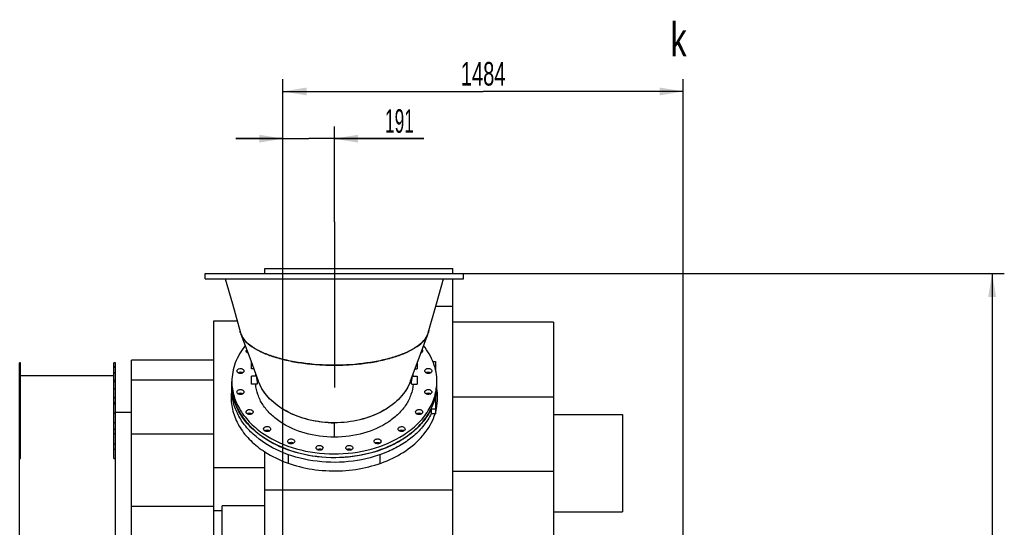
# Model space of a CAD drawing. Header units: millimetres. Extents: x 0 to 1189, y 0 to 841.
# Tile 224 of 226: x 948 to 1094, y 687 to 762. Entities that reach past the tile are written whole.
import ezdxf
from ezdxf.enums import TextEntityAlignment as Align

# ---------------------------------------------------------------- set-up
doc = ezdxf.new("R2010")
doc.units = ezdxf.units.MM
doc.header["$LTSCALE"] = 65.395
doc.linetypes.add('CENTER', pattern=[0.6, 0.375, -0.075, 0.075, -0.075])
doc.linetypes.add('PHANTOM', pattern=[0.8, 0.45, -0.05, 0.1, -0.05, 0.1, -0.05])
doc.layers.get('0').update_dxf_attribs({"linetype": 'CONTINUOUS'})
for name, color, linetype in [('1007_720800_27_ABL881', 7, 'CONTINUOUS'), ('1007_720800_27_P01_PBL889', 7, 'CONTINUOUS'), ('1007_720800_27_P02_PBL892', 7, 'CONTINUOUS'), ('1007_720800_27_P03_PBL893', 7, 'CONTINUOUS'), ('1007_720800_27_P04_PBL899', 7, 'CONTINUOUS'), ('32007_060000_TLKGS_KGS_V_ABL722', 7, 'CONTINUOUS'), ('32087_030000_TLKGS_V_ABL637', 7, 'CONTINUOUS'), ('32087_700000_TLKGS_V_ABL845', 7, 'CONTINUOUS'), ('A-54-30X25-N6000_PBL890', 7, 'CONTINUOUS'), ('A-54-30X25-N6000_PBL891', 7, 'CONTINUOUS'), ('A-54-30X25-N6000_PBL925', 7, 'CONTINUOUS'), ('A-54-30X25-N6000_PBL926', 7, 'CONTINUOUS'), ('DEFAULT_3', 7, 'PHANTOM'), ('DIN86044-800_PBL882', 7, 'CONTINUOUS'), ('links_3_VBL515', 7, 'CONTINUOUS')]:
    doc.layers.add(name, color=color, linetype=linetype)
doc.styles.get("Standard").update_dxf_attribs({"font": 'txt', "width": 0.6})
doc.dimstyles.new('DIMSTYLE_1', dxfattribs={"dimtxt": 3.5, "dimasz": 3.5, "dimexe": 1.8, "dimexo": 0, "dimgap": 0.875, "dimtad": 1, "dimdec": 0, "dimlfac": 25, "dimdsep": 46, "dimtxsty": 'STANDARD', "dimblk": '_FILLED', "dimblk1": '_FILLED', "dimblk2": '_FILLED', "dimcen": 0.09, "dimadec": 0, "dimazin": 0, "dimtp": 0.5, "dimtm": 0.5, "dimtfac": 1, "dimtdec": 0, "dimtofl": 0, "dimtmove": 0, "dimatfit": 3, "dimldrblk": '_FILLED', "dimfxl": 1, "dimtolj": 1, "dimarcsym": 0})
doc.dimstyles.new('DIMSTYLE_3', dxfattribs={"dimtxt": 3.5, "dimasz": 3.5, "dimexe": 1.8, "dimexo": 0, "dimgap": 0.875, "dimtad": 1, "dimdec": 0, "dimlfac": 25, "dimdsep": 46, "dimtxsty": 'STANDARD', "dimblk": '_FILLED', "dimblk1": '_FILLED', "dimblk2": '_FILLED', "dimcen": 0.09, "dimadec": 0, "dimazin": 0, "dimtp": 1.2, "dimtm": 1.2, "dimtfac": 1, "dimtdec": 0, "dimtofl": 0, "dimtmove": 0, "dimatfit": 3, "dimldrblk": '_FILLED', "dimfxl": 1, "dimtolj": 1, "dimarcsym": 0})
doc.dimstyles.new('DIMSTYLE_4', dxfattribs={"dimtxt": 3.5, "dimasz": 3.5, "dimexe": 1.8, "dimexo": 0, "dimgap": 0.875, "dimtad": 1, "dimdec": 0, "dimlfac": 25, "dimdsep": 46, "dimtxsty": 'STANDARD', "dimblk": '_FILLED', "dimblk1": '_FILLED', "dimblk2": '_FILLED', "dimcen": 0.09, "dimadec": 0, "dimazin": 0, "dimtp": 2, "dimtm": 2, "dimtfac": 1, "dimtdec": 0, "dimtofl": 0, "dimtmove": 0, "dimatfit": 3, "dimldrblk": '_FILLED', "dimfxl": 1, "dimtolj": 1, "dimarcsym": 0})

# ---------------------------------------------------------------- blocks, each defined once
blk = doc.blocks.new('_FILLED')
at = {"color": 0, "linetype": 'BYBLOCK'}
blk.add_solid([(0, 0), (-1, 0.167), (-1, -0.167)], dxfattribs=at)
blk = doc.blocks.new('*D0')
at = {"color": 2, "linetype": 'CONTINUOUS'}
for p, q in [((986.99, 664.64), (986.99, 746.15)), ((994.61, 732), (994.61, 746.15)), ((986.99, 744.35), (979.99, 744.35)), ((979.99, 744.35), (990.8, 744.35)), ((1007.87, 744.35), (990.8, 744.35)), ((994.61, 744.35), (1007.87, 744.35))]:
    blk.add_line(p, q, dxfattribs=at)
at = {"color": 2, "linetype": 'CONTINUOUS', "xscale": 3.5, "yscale": 3.5, "zscale": 3.5}
blk.add_blockref('_FILLED', (986.99, 744.35), dxfattribs=at)
at = {"color": 2, "linetype": 'CONTINUOUS', "xscale": 3.5, "yscale": 3.5, "zscale": 3.5, "rotation": 180}
blk.add_blockref('_FILLED', (994.61, 744.35), dxfattribs=at)
at = {"color": 2, "linetype": 'CONTINUOUS', "width": 0.547619}
blk.add_text('191', height=3.5, dxfattribs=at).set_placement((1002.12, 745.22))
blk = doc.blocks.new('*D7')
at = {"color": 2, "linetype": 'CONTINUOUS'}
for p, q in [((1013.77, 724.37), (1093.93, 724.37)), ((1092.13, 724.37), (1092.13, 628.97)), ((1092.13, 533.56), (1092.13, 628.97)), ((1032.79, 533.56), (1093.93, 533.56))]:
    blk.add_line(p, q, dxfattribs=at)
at = {"color": 2, "linetype": 'CONTINUOUS', "xscale": 3.5, "yscale": 3.5, "zscale": 3.5}
for p, rotation in [((1092.13, 724.37), 90), ((1092.13, 533.56), 270)]:
    blk.add_blockref('_FILLED', p, dxfattribs=dict(at, rotation=rotation))
at = {"color": 2, "linetype": 'CONTINUOUS', "width": 0.690476}
blk.add_text('4770', height=3.5, rotation=90, dxfattribs=at).set_placement((1091.26, 628.97), align=Align.CENTER)
blk = doc.blocks.new('*D8')
at = {"color": 2, "linetype": 'CONTINUOUS'}
for p, q in [((986.99, 682.44), (986.99, 753.15)), ((1046.34, 633.62), (1046.34, 753.15)), ((986.99, 751.35), (1016.67, 751.35)), ((1046.34, 751.35), (1016.67, 751.35))]:
    blk.add_line(p, q, dxfattribs=at)
at = {"color": 2, "linetype": 'CONTINUOUS', "xscale": 3.5, "yscale": 3.5, "zscale": 3.5, "rotation": 180}
blk.add_blockref('_FILLED', (986.99, 751.35), dxfattribs=at)
at = {"color": 2, "linetype": 'CONTINUOUS', "xscale": 3.5, "yscale": 3.5, "zscale": 3.5}
blk.add_blockref('_FILLED', (1046.34, 751.35), dxfattribs=at)
at = {"color": 2, "linetype": 'CONTINUOUS', "width": 0.636905}
blk.add_text('1484', height=3.5, dxfattribs=at).set_placement((1016.67, 752.22), align=Align.CENTER)
blk = doc.blocks.new('32087_727000_01_SIMPLE1_T1_X_PBL847', base_point=(1000.91, 696.92))
at = {"layer": '32087_727000_01_SIMPLE1_T1_X_PBL847', "color": 7, "linetype": 'CONTINUOUS'}
for p, q in [((984.31, 724.37), (984.31, 725.12)), ((984.31, 725.12), (1012.15, 725.12)), ((1012.15, 724.37), (1012.15, 725.12)), ((1012.15, 668.92), (1012.15, 723.57)), ((1009.63, 719.49), (1012.15, 719.49)), ((976.75, 670.72), (976.75, 717.36)), ((976.75, 717.36), (980.19, 717.36)), ((1027.11, 717.12), (1012.15, 717.12)), ((1027.11, 717.12), (1027.11, 668.72)), ((964.52, 672.02), (964.52, 711.51)), ((976.75, 711.51), (964.52, 711.51)), ((976.75, 708.54), (964.52, 708.54)), ((979.41, 707.12), (979.41, 707.11)), ((1027.11, 706), (1012.15, 706)), ((1027.11, 703.43), (1037.31, 703.43)), ((1037.31, 703.43), (1037.31, 689.03)), ((976.75, 700.56), (964.52, 700.56)), ((984.31, 677.22), (984.31, 697.91)), ((984.31, 697.91), (984.31, 697.91)), ((976.75, 695.6), (984.31, 695.6)), ((1027.11, 695), (1012.15, 695)), ((984.31, 692.29), (1012.15, 692.29)), ((976.75, 689.82), (964.52, 689.82)), ((976.75, 689.23), (977.99, 689.23)), ((977.99, 668.72), (977.99, 689.91)), ((984.31, 689.91), (977.99, 689.91)), ((1027.11, 689.03), (1037.31, 689.03)), ((984.31, 680.9), (1012.15, 680.9)), ((976.75, 679.34), (964.52, 679.34)), ((976.75, 679.62), (977.99, 679.62)), ((984.31, 677.22), (977.99, 677.22)), ((976.75, 674.51), (977.99, 674.51)), ((984.31, 675.12), (977.99, 675.12)), ((984.31, 668.92), (984.31, 675.12)), ((1027.11, 675.01), (1030.07, 675.01)), ((1030.07, 675.01), (1030.07, 669.68)), ((976.75, 674.12), (964.52, 674.12)), ((984.31, 674.06), (1012.15, 674.06)), ((976.75, 672.02), (974.98, 672.02)), ((976.75, 672.4), (977.99, 672.4)), ((1027.11, 672.08), (1030.07, 672.08)), ((977.3, 670.12), (977.99, 670.12)), ((978.07, 668.72), (978.07, 668.92)), ((978.07, 668.92), (1012.52, 668.92)), ((1027.11, 668.72), (978.07, 668.72)), ((983.29, 668.72), (983.29, 668.92)), ((999.81, 668.72), (999.81, 668.92)), ((1007.19, 668.72), (1007.19, 668.92)), ((1012.52, 668.72), (1012.52, 668.92)), ((1027.11, 669.68), (1030.07, 669.68))]:
    blk.add_line(p, q, dxfattribs=at)
at = {"layer": '32087_727000_01_SIMPLE1_T1_X_PBL847', "color": 9, "linetype": 'CONTINUOUS'}
for p, q in [((978.27, 668.72), (978.27, 668.92)), ((983.09, 668.72), (983.09, 668.92)), ((983.49, 668.72), (983.49, 668.92)), ((999.77, 668.72), (999.77, 668.92)), ((999.85, 668.72), (999.85, 668.92)), ((1006.99, 668.72), (1006.99, 668.92)), ((1007.59, 668.72), (1007.59, 668.92)), ((1012.32, 668.72), (1012.32, 668.92))]:
    blk.add_line(p, q, dxfattribs=at)
at = {"layer": '32087_727000_01_SIMPLE1_T1_X_PBL847', "color": 7, "linetype": 'CONTINUOUS'}
for centre, radius, start, end in [((987.02, 705.9), 7.71, 171.0003, 179.9792), ((987.05, 705.34), 7.73, 169.8604, 177.8974), ((1002.16, 705.33), 7.76, 1.7765, 11.58), ((1002.19, 705.9), 7.73, 0.0294, 10.5601)]:
    blk.add_arc(centre, radius, start, end, dxfattribs=at)
for points, knots in [([(979.31, 705.91), (979.31, 705.15), (979.55, 703.61), (980.56, 701.43), (982.18, 699.47), (983.56, 698.39), (984.31, 697.91)], [0, 0, 0, 0, 0.230096, 0.469508, 0.725082, 1, 1, 1, 1]), ([(1009.62, 703.79), (1009.67, 703.96), (1009.84, 704.66), (1009.91, 705.37), (1009.91, 705.91)], [0, 0, 0, 0, 0.252372, 1, 1, 1, 1]), ([(984.31, 697.91), (985.34, 697.25), (987.62, 696.15), (991.36, 695.21), (995.31, 694.98), (999.22, 695.46), (1002.83, 696.64), (1005.91, 698.43), (1008.26, 700.74), (1009.25, 702.62), (1009.55, 703.57)], [0, 0, 0, 0, 0.12562, 0.258917, 0.395982, 0.532233, 0.663228, 0.785493, 0.897395, 1, 1, 1, 1])]:
    blk.add_open_spline(points, degree=3, knots=knots, dxfattribs=at)
blk = doc.blocks.new('32087_727000_01_SIMPLE1_X_ABL846', base_point=(1000.91, 696.92))
at = {"layer": '32087_727000_01_SIMPLE1_T1_X_PBL847'}
blk.add_blockref('32087_727000_01_SIMPLE1_T1_X_PBL847', (1000.91, 696.92), dxfattribs=at)
blk = doc.blocks.new('32087_700000_TLKGS_V_ABL845', base_point=(1000.91, 696.92))
at = {"layer": '32087_727000_01_SIMPLE1_X_ABL846'}
blk.add_blockref('32087_727000_01_SIMPLE1_X_ABL846', (1000.91, 696.92), dxfattribs=at)
blk = doc.blocks.new('32087_030000_TLKGS_V_ABL637', base_point=(995.73, 644.3))
at = {"layer": '32087_700000_TLKGS_V_ABL845'}
blk.add_blockref('32087_700000_TLKGS_V_ABL845', (1000.91, 696.92), dxfattribs=at)
blk = doc.blocks.new('32007_725700_02_SIMPLE1_T1_X_PBL734', base_point=(956.23, 690.08))
at = {"layer": '32007_725700_02_SIMPLE1_T1_X_PBL734', "color": 7, "linetype": 'CONTINUOUS'}
for p, q in [((947.95, 669.04), (947.95, 711.12)), ((948.07, 711.12), (947.95, 711.12)), ((948.07, 696.91), (948.07, 711.12)), ((961.91, 696.91), (961.91, 711.12)), ((962.15, 711.12), (961.91, 711.12)), ((962.15, 669.04), (962.15, 711.12)), ((948.07, 710.41), (947.95, 710.41)), ((962.15, 710.41), (961.91, 710.41)), ((948.07, 708.31), (947.95, 708.31)), ((961.91, 709.2), (948.07, 709.2)), ((962.15, 708.31), (961.91, 708.31)), ((948.07, 704.97), (947.95, 704.97)), ((962.15, 704.97), (961.91, 704.97)), ((962.15, 703.82), (964.52, 703.82)), ((947.95, 700.62), (948.07, 700.62)), ((961.91, 700.62), (962.15, 700.62)), ((962.15, 674.42), (964.52, 674.42)), ((961.29, 669.04), (947.95, 669.04))]:
    blk.add_line(p, q, dxfattribs=at)
at = {"layer": '32007_725700_02_SIMPLE1_T1_X_PBL734', "color": 9, "linetype": 'CONTINUOUS'}
for p, q in [((947.95, 710.62), (948.07, 710.62)), ((947.95, 710.61), (948.07, 710.61)), ((947.95, 709.66), (948.07, 709.66)), ((947.95, 709.65), (948.07, 709.65)), ((961.91, 710.62), (962.15, 710.62)), ((961.91, 710.61), (962.15, 710.61)), ((961.91, 709.66), (962.15, 709.66)), ((961.91, 709.65), (962.15, 709.65)), ((947.95, 708.57), (948.07, 708.57)), ((961.91, 708.57), (962.15, 708.57)), ((947.95, 707.31), (948.07, 707.31)), ((947.95, 707.29), (948.07, 707.29)), ((961.91, 707.31), (962.15, 707.31)), ((961.91, 707.29), (962.15, 707.29)), ((947.95, 705.99), (948.07, 705.99)), ((947.95, 705.24), (948.07, 705.24)), ((961.91, 705.99), (962.15, 705.99)), ((961.91, 705.24), (962.15, 705.24)), ((947.95, 703.71), (948.07, 703.71)), ((947.95, 703.7), (948.07, 703.7)), ((961.91, 703.71), (962.15, 703.71)), ((961.91, 703.7), (962.15, 703.7)), ((947.95, 702.27), (948.07, 702.27)), ((961.91, 702.27), (962.15, 702.27)), ((947.95, 701.29), (948.07, 701.29)), ((961.91, 701.29), (962.15, 701.29)), ((947.95, 699.12), (948.07, 699.12)), ((947.95, 698.33), (948.07, 698.33)), ((961.91, 699.12), (962.15, 699.12)), ((961.91, 698.33), (962.15, 698.33)), ((947.95, 696.91), (948.07, 696.91)), ((961.91, 696.91), (962.15, 696.91))]:
    blk.add_line(p, q, dxfattribs=at)
blk = doc.blocks.new('32007_725700_02_SIMPLE1_T2_X_PBL888', base_point=(994.51, 704.42))
at = {"layer": '32007_725700_02_SIMPLE1_T2_X_PBL888', "color": 7, "linetype": 'CONTINUOUS'}
for p, q in [((1009.21, 711.33), (1009.61, 711.33)), ((1009.61, 711.33), (1009.61, 710.07)), ((979.41, 707.79), (979.41, 707.82)), ((979.41, 707.79), (979.41, 707.11)), ((1009.61, 706.13), (1009.61, 703.57)), ((1008.96, 704.25), (1008.96, 703.57)), ((1009.61, 704.25), (1008.96, 704.25)), ((1009.61, 703.57), (1008.96, 703.57)), ((987.81, 696.22), (987.81, 697.51)), ((1001.41, 696.22), (1001.41, 697.5))]:
    blk.add_line(p, q, dxfattribs=at)
for centre, radius, start, end in [((982, 712.12), 0.558, 113.0663, 120.2544), ((1007.23, 712.12), 0.559, 59.87, 66.9365), ((1004.52, 700.56), 0.538, 117.1775, 120.3147), ((988.27, 698.72), 0.538, 59.6853, 62.8225)]:
    blk.add_arc(centre, radius, start, end, dxfattribs=at)
for points, knots in [([(980.36, 709.63), (980.4, 709.66), (980.62, 709.74), (980.87, 709.72), (981.02, 709.63)], [0, 0, 0, 0, 0.246785, 1, 1, 1, 1]), ([(1008.21, 709.63), (1008.26, 709.66), (1008.47, 709.74), (1008.72, 709.72), (1008.87, 709.63)], [0, 0, 0, 0, 0.246698, 1, 1, 1, 1]), ([(1008.96, 704.25), (1008.66, 703.64), (1007.9, 702.45), (1006.38, 700.9), (1004.5, 699.55), (1001.56, 698.08), (997.35, 697), (992.1, 696.97), (987.13, 698.18), (983.57, 700.2), (981.44, 702.31), (980.29, 704.03), (979.57, 705.87), (979.41, 707.16), (979.41, 707.79)], [0, 0, 0, 0, 0.054568, 0.112506, 0.174091, 0.239145, 0.376918, 0.51913, 0.657259, 0.784098, 0.842346, 0.89718, 0.949333, 1, 1, 1, 1]), ([(1008.96, 703.57), (1008.66, 702.96), (1007.9, 701.77), (1006.38, 700.22), (1004.5, 698.88), (1001.56, 697.4), (997.35, 696.32), (992.1, 696.29), (987.13, 697.51), (983.57, 699.52), (981.44, 701.63), (980.29, 703.35), (979.57, 705.2), (979.41, 706.48), (979.41, 707.11)], [0, 0, 0, 0, 0.054568, 0.112506, 0.174091, 0.239145, 0.376918, 0.51913, 0.657259, 0.784098, 0.842346, 0.89718, 0.949333, 1, 1, 1, 1]), ([(980.36, 706.51), (980.4, 706.54), (980.61, 706.62), (980.87, 706.6), (981.02, 706.51)], [0, 0, 0, 0, 0.246698, 1, 1, 1, 1]), ([(1008.21, 706.51), (1008.26, 706.54), (1008.47, 706.62), (1008.72, 706.6), (1008.87, 706.51)], [0, 0, 0, 0, 0.246785, 1, 1, 1, 1]), ([(981.72, 703.54), (981.77, 703.57), (981.98, 703.66), (982.23, 703.63), (982.38, 703.55)], [0, 0, 0, 0, 0.246573, 1, 1, 1, 1]), ([(1006.84, 703.55), (1006.89, 703.57), (1007.1, 703.66), (1007.36, 703.63), (1007.51, 703.55)], [0, 0, 0, 0, 0.246607, 1, 1, 1, 1]), ([(984.31, 701.02), (984.36, 701.05), (984.57, 701.13), (984.83, 701.11), (984.97, 701.02)], [0, 0, 0, 0, 0.246758, 1, 1, 1, 1]), ([(1004.28, 701.04), (1004.42, 701.11), (1004.66, 701.13), (1004.87, 701.05), (1004.91, 701.02)], [0, 0, 0, 0, 0.754835, 1, 1, 1, 1]), ([(987.88, 699.19), (987.93, 699.22), (988.13, 699.3), (988.37, 699.28), (988.52, 699.2)], [0, 0, 0, 0, 0.245165, 1, 1, 1, 1]), ([(1000.68, 699.19), (1000.7, 699.2), (1000.75, 699.22), (1000.81, 699.24), (1000.85, 699.25)], [0, 0, 0, 0, 0.241624, 1, 1, 1, 1]), ([(1000.85, 699.25), (1000.9, 699.26), (1001.06, 699.29), (1001.24, 699.25), (1001.35, 699.19)], [0, 0, 0, 0, 0.257002, 1, 1, 1, 1]), ([(992.07, 698.22), (992.11, 698.24), (992.26, 698.31), (992.44, 698.32), (992.57, 698.29)], [0, 0, 0, 0, 0.239721, 1, 1, 1, 1]), ([(992.57, 698.29), (992.58, 698.29), (992.64, 698.27), (992.7, 698.25), (992.74, 698.22)], [0, 0, 0, 0, 0.258295, 1, 1, 1, 1]), ([(996.49, 698.22), (996.51, 698.24), (996.61, 698.29), (996.73, 698.31), (996.82, 698.31)], [0, 0, 0, 0, 0.238732, 1, 1, 1, 1]), ([(996.82, 698.31), (996.85, 698.31), (996.96, 698.3), (997.08, 698.27), (997.15, 698.22)], [0, 0, 0, 0, 0.260176, 1, 1, 1, 1])]:
    blk.add_open_spline(points, degree=3, knots=knots, dxfattribs=at)
blk = doc.blocks.new('32007_725700_02_SIMPLE1_X_ABL733', base_point=(978.78, 690.84))
at = {"layer": '32007_725700_02_SIMPLE1_T1_X_PBL734'}
blk.add_blockref('32007_725700_02_SIMPLE1_T1_X_PBL734', (956.23, 690.08), dxfattribs=at)
at = {"layer": '32007_725700_02_SIMPLE1_T2_X_PBL888'}
blk.add_blockref('32007_725700_02_SIMPLE1_T2_X_PBL888', (994.51, 704.42), dxfattribs=at)
blk = doc.blocks.new('32007_062000_TLKGS_KGS_TL_V_ABL732', base_point=(989.73, 663.27))
at = {"layer": '32007_725700_02_SIMPLE1_X_ABL733'}
blk.add_blockref('32007_725700_02_SIMPLE1_X_ABL733', (978.78, 690.84), dxfattribs=at)
blk = doc.blocks.new('32007_060000_TLKGS_KGS_V_ABL722', base_point=(988.03, 648.1))
at = {"layer": '32007_062000_TLKGS_KGS_TL_V_ABL732'}
blk.add_blockref('32007_062000_TLKGS_KGS_TL_V_ABL732', (989.73, 663.27), dxfattribs=at)
blk = doc.blocks.new('32087_000000_TLKGS_MARKETING_ABL636', base_point=(990.93, 631.28))
at = {"layer": '32007_060000_TLKGS_KGS_V_ABL722'}
blk.add_blockref('32007_060000_TLKGS_KGS_V_ABL722', (988.03, 648.1), dxfattribs=at)
at = {"layer": '32087_030000_TLKGS_V_ABL637'}
blk.add_blockref('32087_030000_TLKGS_V_ABL637', (995.73, 644.3), dxfattribs=at)
blk = doc.blocks.new('DIN86044-800_PBL882', base_point=(994.61, 723.97))
at = {"layer": 'DIN86044-800_PBL882', "color": 7, "linetype": 'CONTINUOUS'}
for p, q in [((975.45, 723.57), (975.45, 724.37)), ((975.45, 724.37), (1013.77, 724.37)), ((1013.77, 723.57), (1013.77, 724.37)), ((975.45, 723.57), (1013.77, 723.57))]:
    blk.add_line(p, q, dxfattribs=at)
blk = doc.blocks.new('1007_720800_27_P01_PBL889', base_point=(994.61, 705.38))
at = {"layer": '1007_720800_27_P01_PBL889', "color": 7, "linetype": 'CONTINUOUS'}
for p, q in [((979.41, 707.84), (979.41, 708.35)), ((1009.81, 707.84), (1009.81, 708.35))]:
    blk.add_line(p, q, dxfattribs=at)
blk.add_arc((1002.1, 707.85), 7.71, 347.1028, 359.9464, dxfattribs=at)
for points, knots in [([(981.39, 713.66), (980.78, 712.89), (980.02, 711.61), (979.5, 709.75), (979.41, 708.82), (979.41, 708.35)], [0, 0, 0, 0, 0.513586, 0.758748, 1, 1, 1, 1]), ([(981.53, 712.88), (981.53, 712.9), (981.54, 712.97), (981.57, 713.04), (981.61, 713.08)], [0, 0, 0, 0, 0.241164, 1, 1, 1, 1]), ([(981.81, 712.55), (981.73, 712.58), (981.6, 712.66), (981.53, 712.81), (981.53, 712.88)], [0, 0, 0, 0, 0.544307, 1, 1, 1, 1]), ([(1007.7, 712.88), (1007.7, 712.81), (1007.63, 712.66), (1007.49, 712.58), (1007.42, 712.55)], [0, 0, 0, 0, 0.455678, 1, 1, 1, 1]), ([(1009.81, 708.35), (1009.81, 708.82), (1009.73, 709.75), (1009.21, 711.61), (1008.45, 712.89), (1007.83, 713.66)], [0, 0, 0, 0, 0.241252, 0.486414, 1, 1, 1, 1]), ([(981.18, 709.8), (981.14, 709.71), (980.95, 709.56), (980.66, 709.53), (980.43, 709.58), (980.29, 709.66), (980.19, 709.78), (980.17, 709.87), (980.17, 709.91)], [0, 0, 0, 0, 0.235113, 0.515118, 0.654801, 0.783134, 0.89691, 1, 1, 1, 1]), ([(980.19, 710.03), (980.23, 710.12), (980.42, 710.27), (980.71, 710.3), (980.94, 710.24), (981.08, 710.16), (981.18, 710.05), (981.21, 709.96), (981.21, 709.91)], [0, 0, 0, 0, 0.235113, 0.515118, 0.654801, 0.783134, 0.89691, 1, 1, 1, 1]), ([(980.31, 709.66), (980.42, 709.74), (980.69, 709.81), (980.95, 709.74), (981.06, 709.66)], [0, 0, 0, 0, 0.49998, 1, 1, 1, 1]), ([(1008.02, 709.91), (1008.02, 709.96), (1008.05, 710.07), (1008.17, 710.19), (1008.34, 710.26), (1008.54, 710.29), (1008.74, 710.26), (1008.91, 710.19), (1009.03, 710.07), (1009.06, 709.96), (1009.06, 709.91)], [0, 0, 0, 0, 0.104733, 0.222328, 0.356015, 0.5, 0.643985, 0.777672, 0.895267, 1, 1, 1, 1]), ([(1009.06, 709.91), (1009.06, 709.86), (1009.03, 709.76), (1008.91, 709.64), (1008.74, 709.56), (1008.54, 709.54), (1008.34, 709.56), (1008.17, 709.64), (1008.05, 709.76), (1008.02, 709.86), (1008.02, 709.91)], [0, 0, 0, 0, 0.104733, 0.222328, 0.356015, 0.5, 0.643985, 0.777672, 0.895267, 1, 1, 1, 1]), ([(979.41, 708.35), (979.41, 707.62), (979.64, 706.11), (980.61, 703.99), (982.16, 702.06), (983.48, 701), (984.21, 700.52)], [0, 0, 0, 0, 0.23062, 0.470265, 0.725645, 1, 1, 1, 1]), ([(1004.89, 700.44), (1005.64, 700.92), (1007, 701.99), (1008.59, 703.93), (1009.58, 706.08), (1009.81, 707.61), (1009.81, 708.35)], [0, 0, 0, 0, 0.274757, 0.530275, 0.769753, 1, 1, 1, 1]), ([(979.41, 707.84), (979.41, 707.18), (979.6, 705.81), (980.4, 703.86), (981.7, 702.06), (984.09, 699.88), (988.02, 697.89), (993.41, 696.89), (998.95, 697.29), (1003.23, 698.81), (1006.05, 700.67), (1007.73, 702.3), (1008.97, 704.12), (1009.46, 705.46), (1009.62, 706.13)], [0, 0, 0, 0, 0.051212, 0.104108, 0.160007, 0.219655, 0.349857, 0.490947, 0.634142, 0.769904, 0.832914, 0.892013, 0.947431, 1, 1, 1, 1]), ([(980.17, 706.79), (980.17, 706.84), (980.2, 706.95), (980.32, 707.07), (980.49, 707.14), (980.69, 707.17), (980.88, 707.14), (981.05, 707.07), (981.17, 706.95), (981.21, 706.84), (981.21, 706.79)], [0, 0, 0, 0, 0.104733, 0.222328, 0.356015, 0.5, 0.643985, 0.777672, 0.895267, 1, 1, 1, 1]), ([(981.21, 706.79), (981.21, 706.75), (981.17, 706.64), (981.05, 706.52), (980.88, 706.44), (980.69, 706.42), (980.49, 706.44), (980.32, 706.52), (980.2, 706.64), (980.17, 706.75), (980.17, 706.79)], [0, 0, 0, 0, 0.104733, 0.222328, 0.356015, 0.5, 0.643985, 0.777672, 0.895267, 1, 1, 1, 1]), ([(994.61, 700.09), (993.15, 700.09), (990.32, 700.46), (987.1, 701.87), (985.09, 703.49), (983.96, 704.85), (983.21, 706.35), (982.98, 707.42), (982.95, 707.95)], [0, 0, 0, 0, 0.285635, 0.551995, 0.674382, 0.78886, 0.896589, 1, 1, 1, 1]), ([(1006.28, 707.95), (1006.24, 707.42), (1006.02, 706.35), (1005.27, 704.85), (1004.14, 703.49), (1002.12, 701.87), (998.91, 700.46), (996.07, 700.09), (994.61, 700.09)], [0, 0, 0, 0, 0.103411, 0.21114, 0.325618, 0.448005, 0.714365, 1, 1, 1, 1]), ([(1009.03, 706.68), (1008.99, 706.59), (1008.8, 706.44), (1008.52, 706.41), (1008.29, 706.46), (1008.14, 706.54), (1008.04, 706.66), (1008.02, 706.75), (1008.02, 706.79)], [0, 0, 0, 0, 0.235113, 0.515118, 0.654801, 0.783134, 0.89691, 1, 1, 1, 1]), ([(1008.04, 706.91), (1008.09, 707), (1008.28, 707.15), (1008.56, 707.18), (1008.79, 707.12), (1008.93, 707.04), (1009.03, 706.93), (1009.06, 706.84), (1009.06, 706.79)], [0, 0, 0, 0, 0.235113, 0.515118, 0.654801, 0.783134, 0.89691, 1, 1, 1, 1]), ([(1008.17, 706.54), (1008.27, 706.62), (1008.54, 706.69), (1008.81, 706.62), (1008.91, 706.54)], [0, 0, 0, 0, 0.49998, 1, 1, 1, 1]), ([(981.53, 703.83), (981.53, 703.87), (981.55, 703.96), (981.65, 704.08), (981.8, 704.16), (982.03, 704.21), (982.31, 704.18), (982.5, 704.03), (982.54, 703.94)], [0, 0, 0, 0, 0.10309, 0.216866, 0.345199, 0.484882, 0.764887, 1, 1, 1, 1]), ([(982.57, 703.83), (982.57, 703.78), (982.54, 703.69), (982.45, 703.58), (982.3, 703.5), (982.07, 703.44), (981.79, 703.48), (981.6, 703.62), (981.55, 703.71)], [0, 0, 0, 0, 0.10309, 0.216866, 0.345199, 0.484882, 0.764887, 1, 1, 1, 1]), ([(981.68, 703.57), (981.78, 703.65), (982.05, 703.72), (982.32, 703.65), (982.42, 703.57)], [0, 0, 0, 0, 0.50002, 1, 1, 1, 1]), ([(1006.66, 703.83), (1006.66, 703.85), (1006.66, 703.93), (1006.71, 704), (1006.76, 704.04)], [0, 0, 0, 0, 0.239461, 1, 1, 1, 1]), ([(1007.6, 703.61), (1007.53, 703.54), (1007.33, 703.45), (1007.07, 703.45), (1006.87, 703.52), (1006.75, 703.6), (1006.67, 703.71), (1006.66, 703.79), (1006.66, 703.83)], [0, 0, 0, 0, 0.25386, 0.53297, 0.666786, 0.78915, 0.898875, 1, 1, 1, 1]), ([(1006.76, 704.04), (1006.82, 704.11), (1007.02, 704.2), (1007.28, 704.2), (1007.48, 704.13), (1007.6, 704.05), (1007.68, 703.95), (1007.7, 703.87), (1007.7, 703.83)], [0, 0, 0, 0, 0.25386, 0.53297, 0.666786, 0.78915, 0.898875, 1, 1, 1, 1]), ([(1006.8, 703.57), (1006.91, 703.65), (1007.18, 703.72), (1007.44, 703.65), (1007.55, 703.57)], [0, 0, 0, 0, 0.500026, 1, 1, 1, 1]), ([(1007.7, 703.83), (1007.7, 703.81), (1007.69, 703.73), (1007.64, 703.65), (1007.6, 703.61)], [0, 0, 0, 0, 0.239461, 1, 1, 1, 1]), ([(984.12, 701.3), (984.12, 701.34), (984.14, 701.42), (984.22, 701.53), (984.34, 701.61), (984.53, 701.68), (984.8, 701.68), (984.99, 701.59), (985.06, 701.52)], [0, 0, 0, 0, 0.101125, 0.21085, 0.333214, 0.46703, 0.74614, 1, 1, 1, 1]), ([(984.22, 701.09), (984.21, 701.1), (984.15, 701.16), (984.12, 701.25), (984.12, 701.3)], [0, 0, 0, 0, 0.269689, 1, 1, 1, 1]), ([(985.16, 701.3), (985.16, 701.27), (985.14, 701.18), (985.06, 701.08), (984.95, 701), (984.75, 700.93), (984.49, 700.93), (984.29, 701.02), (984.22, 701.09)], [0, 0, 0, 0, 0.101125, 0.21085, 0.333214, 0.46703, 0.74614, 1, 1, 1, 1]), ([(984.27, 701.05), (984.37, 701.13), (984.64, 701.2), (984.91, 701.13), (985.02, 701.05)], [0, 0, 0, 0, 0.499974, 1, 1, 1, 1]), ([(985.06, 701.52), (985.08, 701.5), (985.13, 701.44), (985.16, 701.36), (985.16, 701.3)], [0, 0, 0, 0, 0.269689, 1, 1, 1, 1]), ([(1004.06, 701.3), (1004.06, 701.36), (1004.11, 701.49), (1004.22, 701.57), (1004.28, 701.6)], [0, 0, 0, 0, 0.462713, 1, 1, 1, 1]), ([(1004.89, 701.01), (1004.81, 700.96), (1004.62, 700.92), (1004.35, 700.96), (1004.13, 701.08), (1004.06, 701.24), (1004.06, 701.3)], [0, 0, 0, 0, 0.271594, 0.549028, 0.794764, 1, 1, 1, 1]), ([(1004.28, 701.6), (1004.36, 701.64), (1004.54, 701.69), (1004.81, 701.65), (1005.03, 701.52), (1005.1, 701.37), (1005.1, 701.3)], [0, 0, 0, 0, 0.271594, 0.549028, 0.794764, 1, 1, 1, 1]), ([(1004.28, 701.09), (1004.33, 701.12), (1004.55, 701.19), (1004.82, 701.15), (1004.96, 701.05)], [0, 0, 0, 0, 0.252164, 1, 1, 1, 1]), ([(1005.1, 701.3), (1005.1, 701.25), (1005.05, 701.12), (1004.95, 701.04), (1004.89, 701.01)], [0, 0, 0, 0, 0.462713, 1, 1, 1, 1]), ([(984.21, 700.52), (985.67, 699.55), (989.04, 698.09), (994.53, 697.37), (1000.03, 698.05), (1003.43, 699.49), (1004.89, 700.44)], [0, 0, 0, 0, 0.241214, 0.499535, 0.758112, 1, 1, 1, 1]), ([(987.69, 699.47), (987.69, 699.54), (987.76, 699.69), (987.98, 699.82), (988.25, 699.85), (988.44, 699.81), (988.52, 699.77)], [0, 0, 0, 0, 0.205236, 0.450972, 0.728406, 1, 1, 1, 1]), ([(987.91, 699.17), (987.84, 699.2), (987.74, 699.28), (987.69, 699.41), (987.69, 699.47)], [0, 0, 0, 0, 0.537287, 1, 1, 1, 1]), ([(987.84, 699.22), (987.88, 699.25), (988.09, 699.35), (988.36, 699.34), (988.52, 699.26)], [0, 0, 0, 0, 0.240973, 1, 1, 1, 1]), ([(988.73, 699.47), (988.73, 699.4), (988.66, 699.25), (988.44, 699.12), (988.17, 699.09), (987.99, 699.13), (987.91, 699.17)], [0, 0, 0, 0, 0.205236, 0.450972, 0.728406, 1, 1, 1, 1]), ([(988.52, 699.77), (988.58, 699.74), (988.68, 699.66), (988.73, 699.53), (988.73, 699.47)], [0, 0, 0, 0, 0.537287, 1, 1, 1, 1]), ([(1000.49, 699.47), (1000.49, 699.51), (1000.51, 699.59), (1000.62, 699.74), (1000.76, 699.8), (1000.85, 699.82)], [0, 0, 0, 0, 0.21761, 0.453723, 1, 1, 1, 1]), ([(1001.17, 699.12), (1001.1, 699.1), (1000.93, 699.09), (1000.71, 699.16), (1000.54, 699.28), (1000.49, 699.41), (1000.49, 699.47)], [0, 0, 0, 0, 0.282817, 0.555502, 0.794325, 1, 1, 1, 1]), ([(1000.64, 699.22), (1000.65, 699.23), (1000.72, 699.27), (1000.79, 699.3), (1000.85, 699.31)], [0, 0, 0, 0, 0.238133, 1, 1, 1, 1]), ([(1000.85, 699.82), (1000.93, 699.84), (1001.09, 699.85), (1001.32, 699.79), (1001.49, 699.66), (1001.53, 699.53), (1001.53, 699.47)], [0, 0, 0, 0, 0.282817, 0.555502, 0.794325, 1, 1, 1, 1]), ([(1000.85, 699.31), (1000.9, 699.32), (1001.08, 699.34), (1001.28, 699.3), (1001.39, 699.22)], [0, 0, 0, 0, 0.260406, 1, 1, 1, 1]), ([(1001.53, 699.47), (1001.53, 699.43), (1001.51, 699.35), (1001.41, 699.2), (1001.27, 699.14), (1001.17, 699.12)], [0, 0, 0, 0, 0.21761, 0.453723, 1, 1, 1, 1]), ([(991.89, 698.51), (991.89, 698.57), (991.93, 698.69), (992.1, 698.82), (992.33, 698.88), (992.49, 698.87), (992.57, 698.86)], [0, 0, 0, 0, 0.205675, 0.444498, 0.717183, 1, 1, 1, 1]), ([(992.25, 698.16), (992.15, 698.18), (992.02, 698.24), (991.91, 698.39), (991.89, 698.47), (991.89, 698.51)], [0, 0, 0, 0, 0.546277, 0.78239, 1, 1, 1, 1]), ([(992.03, 698.25), (992.07, 698.28), (992.23, 698.37), (992.43, 698.38), (992.57, 698.35)], [0, 0, 0, 0, 0.236032, 1, 1, 1, 1]), ([(992.93, 698.51), (992.93, 698.45), (992.88, 698.32), (992.71, 698.19), (992.49, 698.13), (992.32, 698.14), (992.25, 698.16)], [0, 0, 0, 0, 0.205675, 0.444498, 0.717183, 1, 1, 1, 1]), ([(992.57, 698.86), (992.66, 698.83), (992.8, 698.77), (992.91, 698.63), (992.93, 698.55), (992.93, 698.51)], [0, 0, 0, 0, 0.546277, 0.78239, 1, 1, 1, 1]), ([(992.57, 698.35), (992.59, 698.34), (992.66, 698.32), (992.73, 698.29), (992.78, 698.25)], [0, 0, 0, 0, 0.261956, 1, 1, 1, 1]), ([(996.3, 698.51), (996.3, 698.56), (996.33, 698.66), (996.45, 698.78), (996.62, 698.86), (996.75, 698.87), (996.82, 698.87)], [0, 0, 0, 0, 0.209467, 0.444656, 0.71203, 1, 1, 1, 1]), ([(996.82, 698.14), (996.75, 698.14), (996.62, 698.16), (996.45, 698.23), (996.33, 698.35), (996.3, 698.46), (996.3, 698.51)], [0, 0, 0, 0, 0.28797, 0.555344, 0.790533, 1, 1, 1, 1]), ([(996.44, 698.25), (996.47, 698.27), (996.58, 698.34), (996.72, 698.37), (996.82, 698.37)], [0, 0, 0, 0, 0.235093, 1, 1, 1, 1]), ([(996.82, 698.87), (996.89, 698.87), (997.02, 698.86), (997.19, 698.78), (997.31, 698.66), (997.34, 698.56), (997.34, 698.51)], [0, 0, 0, 0, 0.28797, 0.555344, 0.790533, 1, 1, 1, 1]), ([(997.34, 698.51), (997.34, 698.46), (997.31, 698.35), (997.19, 698.23), (997.02, 698.16), (996.89, 698.14), (996.82, 698.14)], [0, 0, 0, 0, 0.209467, 0.444656, 0.71203, 1, 1, 1, 1]), ([(996.82, 698.37), (996.85, 698.37), (996.98, 698.36), (997.11, 698.31), (997.19, 698.25)], [0, 0, 0, 0, 0.263833, 1, 1, 1, 1])]:
    blk.add_open_spline(points, degree=3, knots=knots, dxfattribs=at)
for points in [[(981.68, 712.63), (981.7, 712.65), (981.73, 712.66), (981.76, 712.68)], [(1007.46, 712.68), (1007.49, 712.66), (1007.52, 712.65), (1007.55, 712.63)], [(1007.61, 713.08), (1007.64, 713.05), (1007.66, 713.02), (1007.67, 712.99)], [(1007.67, 712.99), (1007.69, 712.96), (1007.7, 712.92), (1007.7, 712.88)], [(980.17, 709.91), (980.17, 709.95), (980.18, 709.99), (980.19, 710.03)], [(981.21, 709.91), (981.21, 709.87), (981.2, 709.84), (981.18, 709.8)], [(1008.16, 709.66), (1008.27, 709.74), (1008.54, 709.81), (1008.81, 709.74), (1008.91, 709.66)], [(980.31, 706.54), (980.42, 706.62), (980.69, 706.69), (980.96, 706.62), (981.06, 706.54)], [(1008.02, 706.79), (1008.02, 706.83), (1008.03, 706.87), (1008.04, 706.91)], [(1009.06, 706.79), (1009.06, 706.76), (1009.05, 706.72), (1009.03, 706.68)], [(981.55, 703.71), (981.54, 703.75), (981.53, 703.79), (981.53, 703.83)], [(982.54, 703.94), (982.56, 703.91), (982.57, 703.87), (982.57, 703.83)], [(1004.21, 701.05), (1004.23, 701.07), (1004.25, 701.08), (1004.28, 701.09)], [(988.52, 699.26), (988.54, 699.25), (988.56, 699.23), (988.58, 699.22)]]:
    blk.add_open_spline(points, degree=3, dxfattribs=at)
blk = doc.blocks.new('A-54-30X25-N6000_PBL890', base_point=(982.74, 708.55))
at = {"layer": 'A-54-30X25-N6000_PBL890', "color": 7, "linetype": 'CONTINUOUS'}
for p, q in [((982.33, 707.95), (982.33, 709.15)), ((983.02, 709.15), (982.33, 709.15)), ((983.15, 707.95), (982.33, 707.95))]:
    blk.add_line(p, q, dxfattribs=at)
blk = doc.blocks.new('A-54-30X25-N6000_PBL891', base_point=(982.5, 710.68))
at = {"layer": 'A-54-30X25-N6000_PBL891', "color": 7, "linetype": 'CONTINUOUS'}
for p, q in [((982.33, 710.21), (982.33, 711.14)), ((982.67, 710.21), (982.33, 710.21))]:
    blk.add_line(p, q, dxfattribs=at)
blk = doc.blocks.new('1007_720800_27_P02_PBL892', base_point=(994.61, 716.05))
at = {"layer": '1007_720800_27_P02_PBL892', "color": 2, "linetype": 'CENTER'}
blk.add_line((994.61, 732), (994.61, 703.07), dxfattribs=at)
at = {"layer": '1007_720800_27_P02_PBL892', "color": 7, "linetype": 'CONTINUOUS'}
for p, q in [((982.95, 709.15), (982.95, 709.43)), ((1006.27, 709.15), (1006.27, 709.43)), ((994.61, 700.09), (994.61, 702.23))]:
    blk.add_line(p, q, dxfattribs=at)
for centre, radius, start, end in [((989.31, 710.6), 6.38, 199.6521, 200.2268), ((999.91, 710.6), 6.38, 339.7584, 340.348), ((988.79, 708.07), 5.83, 181.1713, 181.8796), ((1000.44, 708.07), 5.83, 358.1192, 358.8287), ((994.61, 718.7), 16.47, 266.7191, 270.001)]:
    blk.add_arc(centre, radius, start, end, dxfattribs=at)
for points, knots in [([(983, 709.15), (983, 709.16), (983, 709.16), (983.01, 709.17), (983.01, 709.17)], [0, 0, 0, 0, 0.397479, 1, 1, 1, 1]), ([(983.01, 709.17), (983.02, 709.17), (983.02, 709.15), (983.03, 709.12), (983.05, 709.06), (983.06, 709.02), (983.06, 708.99)], [0, 0, 0, 0, 0.081289, 0.27763, 0.587595, 1, 1, 1, 1]), ([(983.06, 708.99), (983.08, 708.89), (983.12, 708.66), (983.15, 708.38), (983.17, 708.17), (983.16, 708.05), (983.16, 707.98), (983.14, 707.93), (983.13, 707.93)], [0, 0, 0, 0, 0.29832, 0.634182, 0.780741, 0.895444, 0.969055, 1, 1, 1, 1]), ([(993.67, 702.26), (992.49, 702.32), (990.21, 702.7), (987.13, 703.98), (985.06, 705.61), (983.89, 707.15), (983.48, 707.98), (983.33, 708.4)], [0, 0, 0, 0, 0.279588, 0.543386, 0.783313, 0.894274, 1, 1, 1, 1]), ([(1005.9, 708.4), (1005.73, 707.95), (1005.29, 707.07), (1004.35, 705.88), (1003.16, 704.81), (1001.22, 703.57), (998.35, 702.51), (995.88, 702.23), (994.61, 702.23)], [0, 0, 0, 0, 0.104939, 0.215488, 0.332604, 0.456446, 0.721058, 1, 1, 1, 1]), ([(1006.09, 707.93), (1006.08, 707.93), (1006.07, 707.98), (1006.06, 708.05), (1006.06, 708.17), (1006.07, 708.38), (1006.11, 708.66), (1006.14, 708.89), (1006.16, 708.99)], [0, 0, 0, 0, 0.030945, 0.104556, 0.219259, 0.365818, 0.70168, 1, 1, 1, 1]), ([(1006.16, 708.99), (1006.17, 709.02), (1006.18, 709.06), (1006.19, 709.12), (1006.2, 709.15), (1006.21, 709.17), (1006.21, 709.17)], [0, 0, 0, 0, 0.412405, 0.72237, 0.918711, 1, 1, 1, 1]), ([(1006.21, 709.17), (1006.22, 709.17), (1006.22, 709.17), (1006.22, 709.16), (1006.22, 709.15)], [0, 0, 0, 0, 0.132323, 1, 1, 1, 1]), ([(983.13, 707.93), (983.13, 707.93), (983.12, 707.93), (983.12, 707.94), (983.11, 707.95)], [0, 0, 0, 0, 0.177242, 1, 1, 1, 1]), ([(1006.11, 707.95), (1006.11, 707.95), (1006.11, 707.94), (1006.1, 707.93), (1006.09, 707.93)], [0, 0, 0, 0, 0.343985, 1, 1, 1, 1])]:
    blk.add_open_spline(points, degree=3, knots=knots, dxfattribs=at)
blk = doc.blocks.new('1007_720800_27_P03_PBL893', base_point=(994.61, 709.18))
at = {"layer": '1007_720800_27_P03_PBL893', "color": 7, "linetype": 'CONTINUOUS'}
blk.add_line((994.61, 702.23), (994.61, 702.23), dxfattribs=at)
for points in [[(980.76, 715.35), (982.06, 711.87), (983.31, 708.46)], [(1005.92, 708.46), (1007.16, 711.87), (1008.47, 715.35)]]:
    blk.add_lwpolyline(points, dxfattribs=at)
for centre, radius, start, end in [((982.89, 716.17), 2.29, 195.1849, 198.1624), ((982.99, 716.2), 2.38, 198.1628, 200.9127), ((983.09, 716.24), 2.49, 200.9136, 203.569), ((1006.13, 716.24), 2.49, 336.431, 339.0864), ((1006.24, 716.2), 2.38, 339.0873, 341.8376), ((1006.33, 716.17), 2.29, 341.8379, 344.8151)]:
    blk.add_arc(centre, radius, start, end, dxfattribs=at)
for points, knots in [([(980.69, 715.57), (980.67, 715.61), (980.63, 715.79), (980.61, 715.98), (980.61, 716.12)], [0, 0, 0, 0, 0.2536, 1, 1, 1, 1]), ([(1008.61, 716.12), (1008.61, 715.98), (1008.59, 715.79), (1008.55, 715.61), (1008.54, 715.57)], [0, 0, 0, 0, 0.7464, 1, 1, 1, 1]), ([(1008.42, 715.24), (1008.28, 714.9), (1007.79, 714.23), (1006.74, 713.39), (1005.33, 712.63), (1003.6, 711.98), (1001.6, 711.45), (998.59, 710.91), (994.61, 710.66), (990.63, 710.91), (987.62, 711.45), (985.63, 711.98), (983.9, 712.63), (982.49, 713.39), (981.43, 714.23), (980.95, 714.9), (980.8, 715.24)], [0, 0, 0, 0, 0.036506, 0.080769, 0.133809, 0.195373, 0.264442, 0.339507, 0.5, 0.660493, 0.735558, 0.804628, 0.866191, 0.919231, 0.963495, 1, 1, 1, 1]), ([(994.61, 702.23), (993.34, 702.23), (990.86, 702.51), (987.97, 703.59), (986.03, 704.84), (984.83, 705.92), (983.9, 707.12), (983.47, 708.01), (983.31, 708.46)], [0, 0, 0, 0, 0.279204, 0.543908, 0.667708, 0.78473, 0.895161, 1, 1, 1, 1]), ([(1005.92, 708.46), (1005.76, 708.01), (1005.32, 707.12), (1004.39, 705.92), (1003.2, 704.84), (1001.26, 703.59), (998.37, 702.51), (995.88, 702.23), (994.61, 702.23)], [0, 0, 0, 0, 0.104839, 0.21527, 0.332293, 0.456093, 0.720795, 1, 1, 1, 1])]:
    blk.add_open_spline(points, degree=3, knots=knots, dxfattribs=at)
blk = doc.blocks.new('1007_720800_27_P04_PBL899', base_point=(994.61, 717.17))
at = {"layer": '1007_720800_27_P04_PBL899', "color": 7, "linetype": 'CONTINUOUS'}
for points in [[(978.43, 723.57), (979.5, 719.86), (980.69, 715.57)], [(1008.54, 715.57), (1009.73, 719.86), (1010.79, 723.57)]]:
    blk.add_lwpolyline(points, dxfattribs=at)
for centre, radius, start, end in [((982.9, 716.17), 2.29, 195.2228, 198.1622), ((982.99, 716.2), 2.38, 198.1625, 200.8738), ((1006.24, 716.2), 2.38, 339.1262, 341.8379), ((1006.33, 716.17), 2.29, 341.8382, 344.7772)]:
    blk.add_arc(centre, radius, start, end, dxfattribs=at)
blk.add_open_spline([(980.76, 715.35), (980.89, 715.01), (981.35, 714.32), (982.38, 713.46), (983.79, 712.68), (985.52, 712.01), (987.53, 711.47), (989.77, 711.06), (992.15, 710.82), (994.61, 710.73), (997.07, 710.82), (999.46, 711.06), (1001.69, 711.47), (1003.71, 712.01), (1005.44, 712.68), (1006.84, 713.46), (1007.88, 714.32), (1008.34, 715.01), (1008.47, 715.35)], degree=3, knots=[0, 0, 0, 0, 0.036034, 0.079779, 0.132456, 0.193887, 0.263059, 0.33843, 0.418112, 0.5, 0.581888, 0.66157, 0.736941, 0.806113, 0.867544, 0.920221, 0.963966, 1, 1, 1, 1], dxfattribs=at)
blk = doc.blocks.new('A-54-30X25-N6000_PBL925', base_point=(1006.72, 710.68))
at = {"layer": 'A-54-30X25-N6000_PBL925', "color": 7, "linetype": 'CONTINUOUS'}
for p in [(1006.89, 711.14), (1006.56, 710.21)]:
    blk.add_line(p, (1006.89, 710.21), dxfattribs=at)
blk = doc.blocks.new('A-54-30X25-N6000_PBL926', base_point=(1006.48, 708.55))
at = {"layer": 'A-54-30X25-N6000_PBL926', "color": 7, "linetype": 'CONTINUOUS'}
for p, q in [((1006.2, 709.15), (1006.89, 709.15)), ((1006.89, 709.15), (1006.89, 707.95)), ((1006.08, 707.95), (1006.89, 707.95))]:
    blk.add_line(p, q, dxfattribs=at)
blk = doc.blocks.new('1007_720800_27_ABL881', base_point=(994.61, 714.55))
at = {"layer": '1007_720800_27_P01_PBL889'}
blk.add_blockref('1007_720800_27_P01_PBL889', (994.61, 705.38), dxfattribs=at)
at = {"layer": '1007_720800_27_P02_PBL892'}
blk.add_blockref('1007_720800_27_P02_PBL892', (994.61, 716.05), dxfattribs=at)
at = {"layer": '1007_720800_27_P03_PBL893'}
blk.add_blockref('1007_720800_27_P03_PBL893', (994.61, 709.18), dxfattribs=at)
at = {"layer": '1007_720800_27_P04_PBL899'}
blk.add_blockref('1007_720800_27_P04_PBL899', (994.61, 717.17), dxfattribs=at)
at = {"layer": 'A-54-30X25-N6000_PBL890'}
blk.add_blockref('A-54-30X25-N6000_PBL890', (982.74, 708.55), dxfattribs=at)
at = {"layer": 'A-54-30X25-N6000_PBL891'}
blk.add_blockref('A-54-30X25-N6000_PBL891', (982.5, 710.68), dxfattribs=at)
at = {"layer": 'A-54-30X25-N6000_PBL925'}
blk.add_blockref('A-54-30X25-N6000_PBL925', (1006.72, 710.68), dxfattribs=at)
at = {"layer": 'A-54-30X25-N6000_PBL926'}
blk.add_blockref('A-54-30X25-N6000_PBL926', (1006.48, 708.55), dxfattribs=at)
at = {"layer": 'DIN86044-800_PBL882'}
blk.add_blockref('DIN86044-800_PBL882', (994.61, 723.97), dxfattribs=at)
blk = doc.blocks.new('LINKS_3_VBL515', base_point=(988.95, 632.78))
at = {"layer": '1007_720800_27_ABL881'}
blk.add_blockref('1007_720800_27_ABL881', (994.61, 714.55), dxfattribs=at)
at = {"layer": '32087_000000_TLKGS_MARKETING_ABL636'}
blk.add_blockref('32087_000000_TLKGS_MARKETING_ABL636', (990.93, 631.28), dxfattribs=at)

msp = doc.modelspace()

# ---------------------------------------------------------------- linework, layer by layer
at = {"layer": 'DEFAULT_3', "color": 7, "linetype": 'PHANTOM'}
msp.add_line((1046.34074, 633.21675), (1046.34074, 737.44261), dxfattribs=at)

# ---------------------------------------------------------------- block references
at = {"layer": 'links_3_VBL515'}
msp.add_blockref('LINKS_3_VBL515', (988.94662, 632.77949), dxfattribs=at)

# ---------------------------------------------------------------- texts
at = {"color": 2, "linetype": 'CONTINUOUS', "width": 0.714286}
msp.add_text('k', height=5, dxfattribs=at).set_placement((1044.44545, 756.55679))

# ---------------------------------------------------------------- dimensions: what is measured, and where the dimension line sits
at = {"color": 2, "linetype": 'CONTINUOUS'}
for base, p1, p2, dimstyle, picture, middle in [((1046.34074, 751.34596), (986.9925, 682.43887), (1046.34074, 633.61675), 'DIMSTYLE_3', '*D8', (1016.33331, 751.34596)), ((994.6125023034, 744.3459626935), (986.9925023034, 664.6378430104), (994.6125023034, 731.9982404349), 'DIMSTYLE_1', '*D0', (1004.6602238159, 744.3459626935))]:
    dim = msp.add_linear_dim(base=base, p1=p1, p2=p2, dimstyle=dimstyle, dxfattribs=at)
    dim.commit()
    dim.dimension.update_dxf_attribs({"geometry": picture, "text_midpoint": middle, "dimtype": 160})
dim = msp.add_linear_dim(base=(1092.13266, 724.37282), p1=(1032.7925, 533.56074), p2=(1013.7725, 724.37282), angle=90, dimstyle='DIMSTYLE_4', dxfattribs=at)
dim.commit()
dim.dimension.update_dxf_attribs({"geometry": '*D7', "text_midpoint": (1092.13266, 628.63344), "dimtype": 160})

doc.saveas('drawing.dxf')
